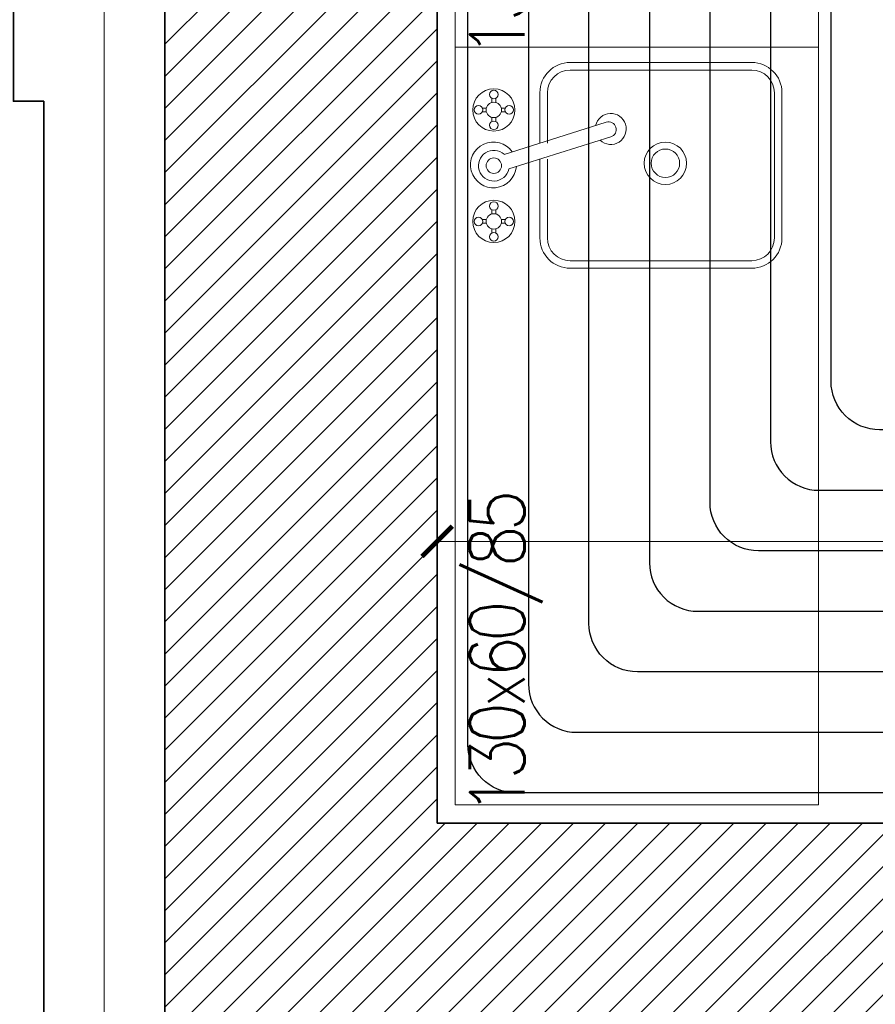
# Model space of a CAD drawing. Header units: millimetres. Extents: x -740 to 33545, y -26688 to 22494.
# Tile 85 of 256: x 8863 to 9005, y 10373 to 10535. Entities that reach past the tile are written whole.
import ezdxf

# ---------------------------------------------------------------- set-up
doc = ezdxf.new("R2010")
doc.units = ezdxf.units.MM
doc.header["$MEASUREMENT"] = 0
doc.layers.get('Defpoints').update_dxf_attribs({"color": 252})
doc.layers.add('_I_EKO_PODKLAD 3', color=252, linetype='Continuous')
for name, color, linetype, lineweight in [('A_istniejące ściany', 252, 'Continuous', 35), ('A_izolacja', 252, 'Continuous', 9), ('A_wyposażenie', 252, 'Continuous', 9), ('l.wypełnien', 252, 'Continuous', 5), ('Nowe_820-G Rysunki Obrazki_Nr_pióra__1', 252, 'Continuous', 13), ('wymiarowanie', 252, 'Continuous', 9)]:
    doc.layers.add(name, color=color, linetype=linetype, lineweight=lineweight)
doc.layers.add('IS_Strefa podłóg', color=7, linetype='Continuous', lineweight=25, true_color=0x008000)
doc.layers.add('IS_Wężownica OChP', color=7, linetype='Continuous', lineweight=25, true_color=0x800080)
doc.styles.add('1-500', font='simplex.shx', dxfattribs={"width": 0.9, "height": 70})
doc.styles.add('styl2', font='simplex.shx')
doc.linetypes.add('BATTING', pattern='A,0.00254,-2.54,[134,ltypeshp.shx,S=2.54,R=0,X=-2.54,Y=0],-5.08,[134,ltypeshp.shx,S=2.54,R=180,X=2.54,Y=0],-2.54', length=10.16254)
doc.dimstyles.new('Skala 1-50', dxfattribs={"dimtxt": 12, "dimasz": 5, "dimexe": 1, "dimexo": 1, "dimgap": 1.5, "dimtad": 1, "dimdec": 1, "dimrnd": 0.5, "dimtxsty": 'styl2', "dimblk": 'ARCHTICK', "dimcen": 5, "dimadec": 0, "dimazin": 0, "dimtfac": 1, "dimtdec": 1, "dimtmove": 1, "dimatfit": 3, "dimldrblk": 'ARCHTICK', "dimfxl": 0, "dimlwd": -1, "dimlwe": -1, "dimarcsym": 0})

# ---------------------------------------------------------------- blocks, each defined once
blk = doc.blocks.new('A$C3D2D7F2A')
at = {"layer": '_I_EKO_PODKLAD 3', "lineweight": 13}
for p, q in [((46.42, 34), (16.42, 34)), ((46.42, 32.75), (16.42, 32.75)), ((11.42, 29), (11.42, 20.67)), ((12.67, 29), (12.67, 20.67)), ((50.17, 5), (50.17, 29)), ((51.42, 5), (51.42, 29)), ((11.42, 18.01), (11.42, 5)), ((12.67, 18.01), (12.67, 5)), ((16.42, 1.25), (46.42, 1.25)), ((16.42, 0), (46.42, 0))]:
    blk.add_line(p, q, dxfattribs=at)
at = {"layer": '_I_EKO_PODKLAD 3', "linetype": 'Continuous', "lineweight": 9}
for p, q in [((3.5, 27.37), (3.5, 28.06)), ((4.13, 27.38), (4.13, 28.06)), ((2.59, 26.48), (1.91, 26.48)), ((5.03, 26.48), (5.72, 26.48)), ((2.6, 25.84), (1.91, 25.84)), ((3.5, 24.93), (3.5, 24.25)), ((4.13, 24.94), (4.13, 24.25)), ((5.04, 25.84), (5.72, 25.84)), ((22.38, 24.12), (5.52, 18.82)), ((6.29, 16.4), (23.15, 21.7)), ((3.5, 8.96), (3.5, 9.65)), ((4.13, 8.97), (4.13, 9.65)), ((2.59, 8.06), (1.91, 8.06)), ((2.6, 7.43), (1.91, 7.43)), ((3.5, 6.52), (3.5, 5.84)), ((4.13, 6.53), (4.13, 5.84)), ((5.03, 8.06), (5.72, 8.06)), ((5.04, 7.43), (5.72, 7.43))]:
    blk.add_line(p, q, dxfattribs=at)
for centre, radius in [((3.81, 26.16), 3.49), ((3.81, 28.7), 0.71), ((1.27, 26.16), 0.71), ((3.81, 26.16), 1.27), ((6.35, 26.16), 0.71), ((3.81, 23.62), 0.71), ((3.81, 16.95), 1.27), ((3.81, 7.74), 3.49), ((3.81, 10.28), 0.71), ((1.27, 7.74), 0.71), ((3.81, 7.74), 1.27), ((6.35, 7.74), 0.71), ((3.81, 5.2), 0.71)]:
    blk.add_circle(centre, radius, dxfattribs=at)
at = {"layer": '_I_EKO_PODKLAD 3', "lineweight": 9}
for radius in [3.5, 2.35]:
    blk.add_circle((32.16, 17.35), radius, dxfattribs=at)
at = {"layer": '_I_EKO_PODKLAD 3', "lineweight": 13}
for centre, radius, start, end in [((16.42, 29), 5, 90, 180), ((16.42, 29), 3.75, 90, 180), ((46.42, 29), 5, 0, 90), ((46.42, 29), 3.75, 0, 90), ((16.42, 5), 5, 180, 270), ((16.42, 5), 3.75, 180, 270), ((46.42, 5), 5, 270, 0), ((46.42, 5), 3.75, 270, 0)]:
    blk.add_arc(centre, radius, start, end, dxfattribs=at)
at = {"layer": '_I_EKO_PODKLAD 3', "linetype": 'Continuous', "lineweight": 9}
for centre, radius, start, end in [((23.13, 23.02), 2.56, 227.2248, 167.6958), ((22.77, 22.91), 1.27, 287.4603, 107.4603), ((3.75, 17.08), 3.79, 34.7933, 355.5589), ((3.81, 16.95), 2.54, 47.8034, 347.2157)]:
    blk.add_arc(centre, radius, start, end, dxfattribs=at)
blk = doc.blocks.new('_ArchTick')
at = {"color": 0, "linetype": 'ByBlock', "const_width": 0.15}
blk.add_lwpolyline([(-0.5, -0.5), (0.5, 0.5)], dxfattribs=at)
blk = doc.blocks.new('*D2064')
at = {"layer": 'Defpoints', "color": 0}
for p in [(8618.8, 10541.8), (8867.19, 10541.8), (8887.19, 10284.84)]:
    blk.add_point(p, dxfattribs=at)
at = {"layer": 'wymiarowanie', "color": 0}
for p, q in [((8623.8, 10541.8), (8617.8, 10541.8)), ((8618.8, 10284.84), (8618.8, 10541.8)), ((8623.8, 10284.84), (8617.8, 10284.84))]:
    blk.add_line(p, q, dxfattribs=at)
at = {"layer": 'wymiarowanie', "color": 0, "xscale": 5, "yscale": 5, "zscale": 5}
for p, rotation in [((8618.8, 10541.8), 90), ((8618.8, 10284.84), 270)]:
    blk.add_blockref('_ArchTick', p, dxfattribs=dict(at, rotation=rotation))
at = {"layer": 'wymiarowanie', "color": 0, "insert": (8611, 10413.32), "char_height": 12, "attachment_point": 5, "rotation": 90, "style": 'styl2'}
blk.add_mtext('257', dxfattribs=at)
blk = doc.blocks.new('*D2199')
at = {"layer": 'Defpoints', "color": 0}
for p in [(8932.19, 10460.6), (9368.19, 10460.6), (9368.19, 10449.07)]:
    blk.add_point(p, dxfattribs=at)
at = {"layer": 'wymiarowanie', "color": 0}
for p, q in [((8932.19, 10454.07), (8932.19, 10448.07)), ((9368.19, 10454.07), (9368.19, 10448.07)), ((8932.19, 10449.07), (9368.19, 10449.07))]:
    blk.add_line(p, q, dxfattribs=at)
at = {"layer": 'wymiarowanie', "color": 0, "xscale": 5, "yscale": 5, "zscale": 5, "rotation": 180}
blk.add_blockref('_ArchTick', (8932.19, 10449.07), dxfattribs=at)
at = {"layer": 'wymiarowanie', "color": 0, "xscale": 5, "yscale": 5, "zscale": 5}
blk.add_blockref('_ArchTick', (9368.19, 10449.07), dxfattribs=at)
at = {"layer": 'wymiarowanie', "color": 0, "insert": (9150.19, 10456.87), "char_height": 12, "attachment_point": 5, "style": 'styl2'}
blk.add_mtext('436', dxfattribs=at)
blk = doc.blocks.new('*D2705')
at = {"layer": 'Defpoints', "color": 0}
for p in [(8932.19, 10539.8), (9000.02, 10402.82), (9020.04, 10402.82)]:
    blk.add_point(p, dxfattribs=at)
at = {"layer": 'wymiarowanie', "color": 0}
for p, q in [((9015.04, 10539.8), (9021.04, 10539.8)), ((9020.04, 10539.8), (9020.04, 10402.82)), ((9015.04, 10402.82), (9021.04, 10402.82))]:
    blk.add_line(p, q, dxfattribs=at)
at = {"layer": 'wymiarowanie', "color": 0, "xscale": 5, "yscale": 5, "zscale": 5}
for p, rotation in [((9020.04, 10539.8), 90), ((9020.04, 10402.82), 270)]:
    blk.add_blockref('_ArchTick', p, dxfattribs=dict(at, rotation=rotation))
at = {"layer": 'wymiarowanie', "color": 0, "insert": (9012.24, 10471.31), "char_height": 12, "attachment_point": 5, "rotation": 90, "style": 'styl2'}
blk.add_mtext('137', dxfattribs=at)

msp = doc.modelspace()

# ---------------------------------------------------------------- hatches: boundary and pattern name
at = {"layer": 'l.wypełnien'}
h = msp.add_hatch(dxfattribs=at)
h.set_pattern_fill('ANSI31', color=256, scale=30, style=0)
h.paths.add_polyline_path([(8887.19, 10284.84), (8887.19, 10539.8), (8932.19, 10539.8), (8932.19, 10402.52), (9059.57, 10402.52), (9368.19, 10402.52), (9394.23, 10402.52), (9416.72, 10402.52), (9416.72, 10359.34), (9405.31, 10359.34), (9376.25, 10359.34), (8932.19, 10359.34), (8932.19, 10284.84)])
h.paths.add_polyline_path([(9871.19, 10801.99), (9871.19, 10791.99), (9878.23, 10791.99), (9890.23, 10791.99), (10052.23, 10791.99), (10052.23, 10564.52), (10066.23, 10564.52), (10066.23, 10706), (10066.23, 10711.93), (10066.23, 10711.98), (10066.23, 10728.73), (10066.23, 10765.23), (10066.23, 10776), (10066.23, 10781.93), (10066.23, 10781.98), (10066.23, 10781.93), (10066.23, 10776), (10066.22, 10776), (10066.23, 10781.93), (10066.23, 10781.98), (10066.23, 10791.99), (10125.49, 10791.99), (10125.49, 10808.08), (10125.49, 10819.93), (10125.49, 10834.32), (10058.81, 10834.32), (9924.19, 10834.32), (9924.19, 10862.32), (9879.19, 10862.32), (9879.19, 10834.32), (9871.19, 10834.32), (9871.19, 10801.99)])
h.paths.add_polyline_path([(9570.47, 10794.52), (9731.23, 10794.52), (9731.23, 10731.52), (9748.23, 10731.52), (9748.23, 10793.99), (9768.19, 10793.99), (9768.19, 10801.99), (9781.19, 10801.99), (9781.19, 10834.32), (9769.78, 10834.32), (9645.19, 10834.32), (9645.19, 10833.52), (9604.19, 10833.52), (9570.47, 10833.52)])
h.paths.add_polyline_path([(9394.23, 10794.52), (9428.47, 10794.52), (9428.47, 10833.52), (9388.19, 10833.52), (9388.19, 10794.52), (9394.23, 10794.52)])
h.paths.add_polyline_path([(9428.47, 10794.52), (9428.47, 10833.52), (9448.47, 10833.52), (9448.47, 10794.52)])
h.paths.add_polyline_path([(9550.47, 10794.52), (9570.47, 10794.52), (9570.47, 10833.52), (9550.47, 10833.52)])
h.paths.add_polyline_path([(9368.19, 10794.52), (9388.19, 10794.52), (9388.19, 10833.52), (9368.19, 10833.52)])
h.paths.add_polyline_path([(9604.19, 10833.52), (9604.19, 10849.32), (9645.19, 10849.32), (9645.19, 10833.52)])
h.paths.add_polyline_path([(9368.19, 10422.52), (9368.19, 10402.52), (9394.23, 10402.52), (9394.23, 10422.52)])
h.paths.add_polyline_path([(9368.19, 10774.52), (9394.23, 10774.52), (9394.23, 10794.52), (9368.19, 10794.52)])

# ---------------------------------------------------------------- linework, layer by layer
at = {"layer": 'A_istniejące ściany'}
for points in [[(8887.19, 10539.8), (8887.19, 10284.84)], [(8932.19, 10402.52), (8932.19, 10539.8)], [(9368.19, 10402.52), (9059.57, 10402.52), (8932.19, 10402.52)]]:
    msp.add_lwpolyline(points, dxfattribs=at)
at = {"layer": 'A_izolacja', "lineweight": 35}
for points in [[(8867.19, 10541.8), (8865.19, 10541.8), (8862.19, 10541.8), (8862.19, 10521.8), (8867.19, 10521.8)], [(8867.19, 10521.8), (8867.19, 10282.84)]]:
    msp.add_lwpolyline(points, dxfattribs=at)
at = {"layer": 'A_izolacja', "linetype": 'BATTING', "ltscale": 0.1}
msp.add_lwpolyline([(8877.19, 10539.8), (8877.19, 10282.84)], dxfattribs=at)
at = {"layer": 'A_wyposażenie'}
msp.add_line((8932.19, 10478.99), (8932.19, 10718.99), dxfattribs=at)
msp.add_line((8932.19, 10478.99), (8932.19, 10718.99), dxfattribs=at)
for points in [[(8995.19, 10655.99), (8935.19, 10655.99), (8935.19, 10530.76), (8995.19, 10530.76), (8995.19, 10655.99)], [(8995.19, 10530.76), (8935.19, 10530.76), (8935.19, 10405.52), (8995.19, 10405.52), (8995.19, 10530.76)]]:
    msp.add_lwpolyline(points, dxfattribs=at)
at = {"layer": 'IS_Strefa podłóg', "extrusion": (0, 0, -1)}
msp.add_lwpolyline([(-9368.25, 10402.51), (-8932.28, 10402.51), (-8932.28, 10794.51), (-9259.27, 10794.51), (-9259.27, 10821.52), (-9368.29, 10821.52), (-9368.29, 10774.51), (-9394.49, 10774.51), (-9394.49, 10794.51), (-9431.62, 10794.51), (-9431.62, 10604.51), (-9368.24, 10604.51)], close=True, dxfattribs=at)
at = {"layer": 'IS_Wężownica OChP', "color": 12, "true_color": 0xc80000, "transparency": 33554687, "extrusion": (0, 0, -1)}
for points in [[(-9048.53, 10407.51), (-8945.28, 10407.51, 0.414213), (-8937.28, 10415.51), (-8937.28, 10781.51, 0.414214)], [(-9154.78, 10781.51), (-9154.78, 10435.51, 0.414214), (-9146.78, 10427.51), (-8965.28, 10427.51, 0.414214), (-8957.28, 10435.51), (-8957.28, 10761.51, 0.414214)], [(-8947.28, 10771.51), (-8947.28, 10425.51, -0.414213), (-8955.28, 10417.51), (-9053.53, 10417.51)], [(-8967.28, 10751.51), (-8967.28, 10445.51, -0.414214), (-8975.28, 10437.51), (-9136.78, 10437.51, -0.414213), (-9144.78, 10445.51), (-9144.78, 10771.51, -0.414214)], [(-9134.78, 10761.51), (-9134.78, 10455.51, 0.414214), (-9126.78, 10447.51), (-8985.28, 10447.51, 0.414214), (-8977.28, 10455.51), (-8977.28, 10741.51, 0.414214)], [(-8987.28, 10731.51), (-8987.28, 10465.51, -0.414214), (-8995.28, 10457.51), (-9116.78, 10457.51, -0.414213), (-9124.78, 10465.51), (-9124.78, 10751.51, -0.414214)], [(-9114.78, 10741.51), (-9114.78, 10475.51, 0.414214), (-9106.78, 10467.51), (-9005.28, 10467.51, 0.414214), (-8997.28, 10475.51), (-8997.28, 10721.51, 0.414214)]]:
    msp.add_lwpolyline(points, format="xyb", dxfattribs=at)
at = {"layer": 'Nowe_820-G Rysunki Obrazki_Nr_pióra__1', "linetype": 'Continuous', "lineweight": 13}
for points in [[(8932.19, 10489.73), (8932.19, 10499.89)], [(8932.19, 10489.73), (8932.19, 10480.42)]]:
    msp.add_lwpolyline(points, dxfattribs=at)
at = {"layer": 'wymiarowanie'}
msp.add_line((8995.19, 10655.99), (8995.19, 10405.52), dxfattribs=at)

# ---------------------------------------------------------------- block references
at = {"layer": 'A_wyposażenie'}
msp.add_blockref('A$C3D2D7F2A', (8937.75, 10494.2), dxfattribs=at)

# ---------------------------------------------------------------- texts
at = {"layer": 'A_wyposażenie', "ltscale": 2, "char_height": 9, "width": 105.0162, "attachment_point": 3, "rotation": 89.9958, "style": '1-500'}
for insert in [(8937.61, 10581.83), (8937.61, 10456.6)]:
    msp.add_mtext('{\\T0.75;130x60/85}', dxfattribs=dict(at, insert=insert))
at = {"layer": 'wymiarowanie', "insert": (5416.61, 10500.81), "char_height": 12, "width": 621.5287, "attachment_point": 1}
msp.add_mtext('\\pi75.04874;{\\fCentury Gothic|b0|i0|c238|p34;Gzyms okapowy: warstwa tynkarska - wyprawa dekoracyjna z tynku }\\pi74.52074;{\\fCentury Gothic|b0|i0|c238|p34;silikonowego o strukturze baranka o uziarnieniu 1,5 lub 2mm; kolor wg }\\pi75.55274;{\\fCentury Gothic|b0|i0|c238|p34;NCS:S4000-N}\\P\\pi304.86074;{\\fCentury Gothic|b0|i0|c238|p34;grubość styropianu 20 cm+5 cm + 5 cm}\\P\\pi621.52874;{\\fCentury Gothic|b0|i0|c238|p34; }', dxfattribs=at)

# ---------------------------------------------------------------- dimensions: what is measured, and where the dimension line sits
at = {"layer": 'wymiarowanie'}
for base, p1, p2, picture, middle in [((8618.8, 10541.8), (8887.19, 10284.84), (8867.19, 10541.8), '*D2064', (8611, 10413.32)), ((9020.04, 10402.82), (8932.19, 10539.8), (9000.02, 10402.82), '*D2705', (9012.24, 10471.31))]:
    dim = msp.add_linear_dim(base=base, p1=p1, p2=p2, angle=90, dimstyle='Skala 1-50', dxfattribs=at)
    dim.commit()
    dim.dimension.update_dxf_attribs({"geometry": picture, "text_midpoint": middle})
dim = msp.add_linear_dim(base=(9368.19, 10449.07), p1=(8932.19, 10460.6), p2=(9368.19, 10460.6), dimstyle='Skala 1-50', dxfattribs=at)
dim.commit()
dim.dimension.update_dxf_attribs({"geometry": '*D2199', "text_midpoint": (9150.19, 10456.87)})

doc.saveas('drawing.dxf')
